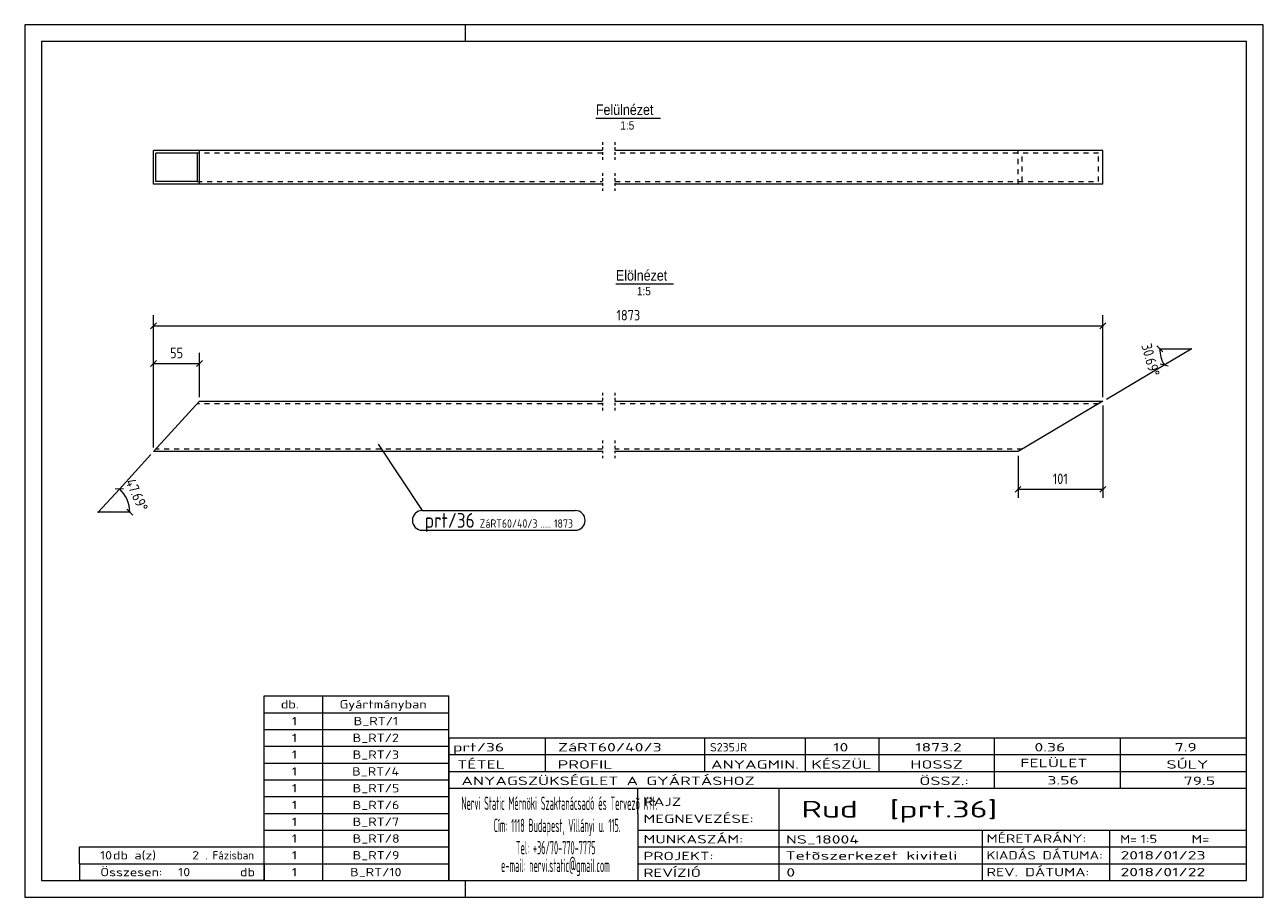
# Model space of a CAD drawing. Header units: millimetres. Extents: x 1 to 296, y 1 to 209.
import ezdxf

# ---------------------------------------------------------------- set-up
doc = ezdxf.new("R2010")
doc.units = ezdxf.units.MM
doc.header["$LTSCALE"] = 0.6
for name, pattern in [('XKITLINE00', [0]), ('XKITLINE01', [4, 1, -1, 1, -1]), ('XKITLINE02', [4, 2, -2])]:
    doc.linetypes.add(name, pattern=pattern)
for name, color, linetype, lineweight in [('DrawingSheet', 5, 'Continuous', 0), ('OtherObjectType', 1, 'Continuous', 0), ('Part', 2, 'Continuous', 0), ('PartMark', 3, 'Continuous', 0), ('Z-DIMENSIONS', 1, 'Continuous', 0)]:
    doc.layers.add(name, color=color, linetype=linetype, lineweight=lineweight)
doc.styles.add('ARIAL', font='ARIAL.TTF')
doc.styles.add('ISOCPEUR', font='ISOCPEUR.TTF')

msp = doc.modelspace()

# ---------------------------------------------------------------- linework, layer by layer
at = {"layer": 'DrawingSheet', "color": 2, "linetype": 'XKITLINE00', "lineweight": 0}
for p, q in [((296, 209), (1, 209)), ((1, 209), (1, 1)), ((106, 205), (106, 209)), ((296, 1), (296, 209)), ((106, 1), (106, 5)), ((1, 1), (296, 1))]:
    msp.add_line(p, q, dxfattribs=at)
at = {"layer": 'DrawingSheet', "color": 3, "linetype": 'XKITLINE00', "lineweight": 0}
for p, q in [((292, 205), (5, 205)), ((5, 205), (5, 5)), ((292, 5), (292, 205)), ((5, 5), (292, 5))]:
    msp.add_line(p, q, dxfattribs=at)
at = {"layer": 'OtherObjectType', "color": 6, "linetype": 'XKITLINE00', "lineweight": 0}
for p, q in [((137.04, 186.75), (152.43, 186.75)), ((141.82, 147.25), (155.54, 147.25))]:
    msp.add_line(p, q, dxfattribs=at)
at = {"layer": 'OtherObjectType', "color": 7, "linetype": 'XKITLINE00', "lineweight": 0}
for p, q in [((58, 49), (102, 49)), ((58, 45), (58, 49)), ((72, 45), (72, 49)), ((102, 45), (102, 49)), ((58, 45), (102, 45)), ((58, 41), (58, 45)), ((72, 41), (72, 45)), ((102, 41), (102, 45)), ((58, 41), (102, 41)), ((58, 37), (58, 41)), ((72, 37), (72, 41)), ((102, 37), (102, 41)), ((102, 39), (292, 39)), ((102, 39), (102, 35)), ((102, 39), (292, 39)), ((125, 35), (125, 39)), ((163, 35), (163, 39)), ((187, 35), (187, 39)), ((204.5, 35), (204.5, 39)), ((232, 35), (232, 39)), ((262, 35), (262, 39)), ((292, 35), (292, 39)), ((58, 37), (102, 37)), ((58, 33), (58, 37)), ((72, 33), (72, 37)), ((102, 33), (102, 37)), ((58, 33), (102, 33)), ((58, 29), (58, 33)), ((72, 29), (72, 33)), ((102, 35), (292, 35)), ((102, 35), (102, 5)), ((102, 35), (292, 35)), ((102, 29), (102, 33)), ((125, 31), (125, 35)), ((163, 31), (163, 35)), ((187, 31), (187, 35)), ((204.5, 31), (204.5, 35)), ((232, 31), (232, 35)), ((262, 31), (262, 35)), ((292, 31), (292, 35)), ((102, 31), (292, 31)), ((232, 27), (232, 31)), ((262, 27), (262, 31)), ((292, 27), (292, 31)), ((58, 29), (102, 29)), ((58, 25), (58, 29)), ((72, 25), (72, 29)), ((102, 25), (102, 29)), ((102, 27), (292, 27)), ((147, 21), (147, 27)), ((180.7, 17), (180.7, 27)), ((292, 21), (292, 27)), ((58, 25), (102, 25)), ((58, 21), (58, 25)), ((72, 21), (72, 25)), ((102, 21), (102, 25)), ((58, 21), (102, 21)), ((58, 17), (58, 21)), ((72, 17), (72, 21)), ((102, 17), (102, 21)), ((147, 21), (147, 5)), ((292, 17), (292, 21)), ((58, 17), (102, 17)), ((58, 13), (58, 17)), ((72, 13), (72, 17)), ((102, 13), (102, 17)), ((147, 17), (292, 17)), ((180.7, 5), (180.7, 17)), ((229.16, 13), (229.16, 17)), ((259.5, 5), (259.5, 17)), ((292, 13), (292, 17)), ((14, 9), (14, 13)), ((14, 13), (58, 13)), ((14, 13), (58, 13)), ((58, 9), (58, 13)), ((58, 13), (102, 13)), ((58, 9), (58, 13)), ((72, 9), (72, 13)), ((102, 9), (102, 13)), ((147, 13), (292, 13)), ((229.16, 5), (229.16, 13)), ((292, 9), (292, 13)), ((14, 9), (58, 9)), ((14, 9), (14, 5)), ((14, 9), (58, 9)), ((58, 9), (58, 5)), ((58, 9), (102, 9)), ((58, 5), (58, 9)), ((72, 5), (72, 9)), ((102, 5), (102, 9)), ((147, 9), (292, 9)), ((292, 5), (292, 9)), ((58, 5), (14, 5)), ((58, 5), (102, 5)), ((102, 5), (292, 5)), ((139.5, 5), (292, 5))]:
    msp.add_line(p, q, dxfattribs=at)
at = {"layer": 'Part', "color": 2, "linetype": 'XKITLINE01', "lineweight": 0}
for p, q in [((138.59, 181), (138.59, 176.4)), ((141.59, 181), (141.59, 176.4)), ((138.59, 173.6), (138.59, 169)), ((141.59, 173.6), (141.59, 169)), ((138.59, 121.25), (138.59, 116.65)), ((141.59, 121.25), (141.59, 116.65)), ((138.59, 109.85), (138.59, 105.24)), ((141.59, 109.85), (141.59, 105.24))]:
    msp.add_line(p, q, dxfattribs=at)
at = {"layer": 'Part', "color": 2, "linetype": 'XKITLINE00', "lineweight": 0}
for p, q in [((31.67, 171), (31.67, 179)), ((138.59, 179), (31.67, 179)), ((32.21, 171.6), (32.21, 178.4)), ((42.04, 178.4), (32.21, 178.4)), ((42.04, 178.4), (42.04, 171.6)), ((42.59, 171), (42.59, 179)), ((257.8, 179), (141.59, 179)), ((257.8, 171), (257.8, 179)), ((42.04, 171.6), (32.21, 171.6)), ((138.59, 171), (31.67, 171)), ((257.8, 171), (141.59, 171)), ((42.59, 119.25), (31.67, 107.25)), ((42.59, 119.25), (138.59, 119.25)), ((141.59, 119.25), (257.8, 119.25)), ((257.8, 119.25), (237.59, 107.25)), ((138.59, 107.25), (31.67, 107.25)), ((237.59, 107.25), (141.59, 107.25))]:
    msp.add_line(p, q, dxfattribs=at)
at = {"layer": 'Part', "color": 7, "linetype": 'XKITLINE02', "lineweight": 0}
for p, q in [((138.59, 178.4), (42.04, 178.4)), ((256.79, 178.4), (141.59, 178.4)), ((237.59, 171), (237.59, 179)), ((238.6, 171.6), (238.6, 178.4)), ((256.79, 171.6), (256.79, 178.4)), ((42.04, 171.6), (138.59, 171.6)), ((141.59, 171.6), (256.79, 171.6)), ((138.59, 118.65), (42.04, 118.65)), ((256.79, 118.65), (141.59, 118.65)), ((138.59, 107.85), (32.21, 107.85)), ((238.6, 107.85), (141.59, 107.85))]:
    msp.add_line(p, q, dxfattribs=at)
at = {"layer": 'PartMark', "color": 7, "linetype": 'XKITLINE00', "lineweight": 0}
for p, q in [((85.18, 109.03), (95.68, 93.19)), ((95.68, 93.19), (132.13, 93.19)), ((95.68, 88.49), (132.13, 88.49))]:
    msp.add_line(p, q, dxfattribs=at)
for centre, start, end in [((95.68, 90.84), 90, 270), ((132.13, 90.84), 270, 90)]:
    msp.add_arc(centre, 2.35, start, end, dxfattribs=at)
at = {"layer": 'Z-DIMENSIONS', "color": 7, "linetype": 'XKITLINE00', "lineweight": 0}
for p, q in [((31.67, 108.25), (31.67, 139.75)), ((257.8, 120.25), (257.8, 139.75)), ((32.37, 137.95), (30.96, 136.54)), ((31.67, 137.25), (257.8, 137.25)), ((258.51, 137.95), (257.1, 136.54)), ((31.67, 108.25), (31.67, 130.75)), ((42.59, 120.25), (42.59, 130.75)), ((270.65, 132.45), (272.06, 131.03)), ((271.36, 131.74), (278.86, 131.74)), ((272.41, 127.91), (278.86, 131.74)), ((32.37, 128.95), (30.96, 127.54)), ((31.67, 128.25), (42.59, 128.25)), ((43.3, 128.95), (41.88, 127.54)), ((258.66, 119.76), (272.41, 127.91)), ((271.44, 128.16), (273.37, 127.67)), ((257.8, 118.25), (257.8, 96.25)), ((30.99, 106.51), (23.55, 98.32)), ((237.59, 106.25), (237.59, 96.25)), ((23.55, 98.32), (18.5, 92.78)), ((24.55, 98.37), (22.55, 98.28)), ((238.3, 98.95), (236.88, 97.54)), ((237.59, 98.25), (257.8, 98.25)), ((258.51, 98.95), (257.1, 97.54)), ((26, 92.78), (18.5, 92.78)), ((26.71, 92.07), (25.29, 93.49))]:
    msp.add_line(p, q, dxfattribs=at)
for centre, start, end in [((278.86, 131.74), 180, 210.6937), ((18.5, 92.78), 0, 47.6936)]:
    msp.add_arc(centre, 7.5, start, end, dxfattribs=at)
at = {"layer": 'Z-DIMENSIONS', "color": 3}
for p in [(31.67, 137.25), (257.8, 137.25), (31.67, 128.25), (42.59, 128.25), (237.59, 98.25), (257.8, 98.25)]:
    msp.add_point(p, dxfattribs=at)
at = {"layer": 'Z-DIMENSIONS', "color": 7}
for p in [(271.36, 131.74), (278.86, 131.74), (272.41, 127.91), (23.55, 98.32), (18.5, 92.78), (26, 92.78)]:
    msp.add_point(p, dxfattribs=at)

# ---------------------------------------------------------------- texts
at = {"layer": 'OtherObjectType', "color": 6, "style": 'ARIAL', "width": 0.85}
for s, height, p in [('Felülnézet', 2.5, (137.04, 187.5)), ('1:5', 2, (142.88, 184)), ('Elölnézet', 2.5, (141.82, 148)), ('1:5', 2, (146.82, 144.5))]:
    msp.add_text(s, height=height, dxfattribs=at).set_placement(p)
at = {"layer": 'OtherObjectType', "color": 7, "style": 'ISOCPEUR'}
for s, height, width, p in [('db.', 2, 1.211571, (62, 46)), ('Gyártmányban', 2, 1.211571, (76, 46)), ('1', 2, 1.211571, (64.63, 42)), ('B_RT/1', 2, 1.211571, (79.35, 42)), ('1', 2, 1.211571, (64.63, 38)), ('B_RT/2', 2, 1.211571, (79.1, 38)), ('1', 2, 1.211571, (64.63, 34)), ('B_RT/3', 2, 1.211571, (79.1, 34)), ('prt/36', 2, 1.525501, (103, 35.76)), ('ZáRT60/40/3', 2, 1.525501, (128, 35.76)), ('S235JR', 2, 1.02, (164.22, 35.76)), ('10', 2, 1.525501, (193.55, 35.76)), ('1873.2', 2, 1.525501, (213.08, 35.76)), ('0.36', 2, 1.525501, (241.51, 35.76)), ('7.9', 2, 1.525501, (274.91, 35.76)), ('TÉTEL', 2, 1.525501, (104, 31.66)), ('PROFIL', 2, 1.525501, (127.96, 31.66)), ('ANYAGMIN.', 2, 1.525501, (164.47, 31.66)), ('KÉSZÜL', 2, 1.525501, (188.37, 31.66)), ('HOSSZ', 2, 1.525501, (211.96, 31.66)), ('FELÜLET', 2, 1.525501, (238.13, 32)), ('SÚLY', 2, 1.525501, (272.96, 31.66)), ('1', 2, 1.211571, (64.63, 30)), ('B_RT/4', 2, 1.211571, (78.98, 30)), ('ANYAGSZÜKSÉGLET A GYÁRTÁSHOZ', 2, 1.525501, (105, 27.75)), ('ÖSSZ.:', 2, 1.525501, (214.1, 27.75)), ('3.56', 2, 1.525501, (244.59, 27.88)), ('79.5', 2, 1.525501, (277.06, 27.75)), ('1', 2, 1.211571, (64.63, 26)), ('B_RT/5', 2, 1.211571, (79.1, 26)), ('1', 2, 1.211571, (64.63, 22)), ('B_RT/6', 2, 1.211571, (79.1, 22)), ('Nervi Static Mérnöki\xa0Szaktanácsadó\xa0és\xa0Tervezõ Kft.', 3.1765, 0.403093, (105, 21.82)), ('RAJZ', 2, 1.445, (148.38, 22.78)), ('Rud  [prt.36]', 4, 1.474651, (186, 20)), ('MEGNEVEZÉSE:', 2, 1.445, (148.38, 18.72)), ('1', 2, 1.211571, (64.63, 18)), ('B_RT/7', 2, 1.211571, (79.1, 18)), ('Cím:\xa01118 Budapest, Villányi u. 115.', 3.1765, 0.403093, (112.69, 16.53)), ('1', 2, 1.211571, (64.63, 14)), ('B_RT/8', 2, 1.211571, (79.1, 14)), ('MUNKASZÁM:', 2, 1.445, (148.38, 13.84)), ('NS_18004', 2, 1.525501, (182.28, 13.78)), ('MÉRETARÁNY:', 2, 1.36, (230.1, 14)), ('M=', 2, 1.211571, (261.91, 13.84)), ('1:5', 2, 1.275, (266.79, 13.9)), ('M=', 2, 1.275, (278.95, 13.87)), ('10', 2, 1.211571, (18.92, 10)), ('db a(z)', 2, 1.211571, (22, 10)), ('2', 2, 1.211571, (40.86, 10)), ('. Fázisban', 2, 0.935, (44, 10)), ('1', 2, 1.211571, (64.63, 10)), ('B_RT/9', 2, 1.211571, (79.1, 10)), ('Tel:\xa0+36/70-770-7775', 3.1765, 0.403093, (117.97, 11.24)), ('PROJEKT:', 2, 1.445, (148.38, 9.84)), ('Tetõszerkezet kiviteli ', 2, 1.525501, (182.2, 9.94)), ('KIADÁS DÁTUMA:', 2, 1.275, (230.1, 10)), ('2018/01/23', 2, 1.525501, (262, 10)), ('e-mail:\xa0nervi.static@gmail.com', 3.1765, 0.403093, (114.45, 7)), ('Összesen:            db', 2, 1.211571, (19, 6)), ('10', 2, 1.211571, (37.53, 6)), ('1', 2, 1.211571, (64.63, 6)), ('B_RT/10', 2, 1.211571, (78.49, 6)), ('REVÍZIÓ', 2, 1.445, (148.38, 5.84)), ('0', 2, 1.525501, (182.41, 5.92)), ('REV. DÁTUMA:', 2, 1.36, (230.1, 6)), ('2018/01/22', 2, 1.525501, (262, 6))]:
    msp.add_text(s, height=height, dxfattribs=dict(at, width=width)).set_placement(p)
at = {"layer": 'PartMark', "color": 3, "style": 'ISOCPEUR', "width": 0.85}
msp.add_text('prt/36', height=3.5, dxfattribs=at).set_placement((96.28, 89.09))
at = {"layer": 'PartMark', "color": 4, "style": 'ISOCPEUR', "width": 0.85}
for s, p in [('ZáRT60/40/3', (109.36, 89.09)), ('.....', (123.88, 89.09)), ('1873', (127.06, 89.09))]:
    msp.add_text(s, height=2, dxfattribs=at).set_placement(p)
at = {"layer": 'Z-DIMENSIONS', "color": 3, "style": 'ISOCPEUR', "width": 0.85}
for s, p in [('1873', (141.94, 138.5)), ('55', (35.62, 129.5)), ('101', (245.87, 99.5))]:
    msp.add_text(s, height=2.5, dxfattribs=at).set_placement(p)
for s, rotation, p in [('30.69°', -74.6507, (266.92, 132.59)), ('47.69°', -66.1537, (24.93, 100.08))]:
    msp.add_text(s, height=2.5, rotation=rotation, dxfattribs=at).set_placement(p)

doc.saveas('drawing.dxf')
